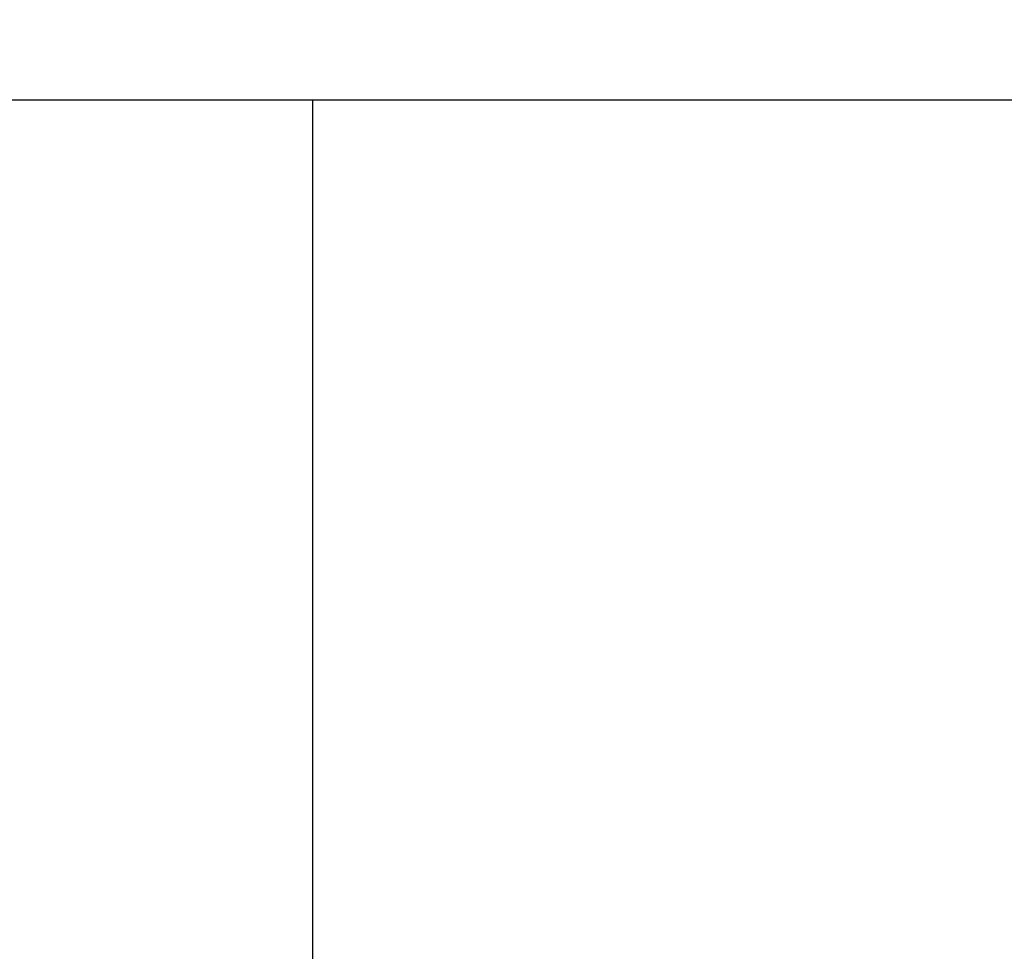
# Model space of a CAD drawing. Header units: millimetres. Extents: x 4 to 336, y 30 to 247.
# Tile 64 of 66: x 275 to 300, y 149 to 172. Entities that reach past the tile are written whole.
import ezdxf

# ---------------------------------------------------------------- set-up
doc = ezdxf.new("R2010")
doc.units = ezdxf.units.MM
doc.header["$LTSCALE"] = 0.2
doc.layers.add('DIM', color=4, linetype='CONTINUOUS')
doc.layers.add('layer 1', color=7, linetype='CONTINUOUS')
doc.styles.add('DIM-7', font='SIMPLEX.shx', dxfattribs={"width": 0.7, "bigfont": 'chineset.shx'})
doc.dimstyles.new('CNS', dxfattribs={"dimtxt": 3.5, "dimasz": 2.5, "dimexe": 1, "dimexo": 1.5, "dimgap": 0.09, "dimtad": 0, "dimdsep": 46, "dimtxsty": 'DIM-7', "dimcen": 0.09, "dimclrd": 1, "dimclre": 1, "dimclrt": 4, "dimadec": 0, "dimazin": 0, "dimtfac": 1, "dimtix": 1, "dimtmove": 2, "dimatfit": 3, "dimfxl": 1, "dimtvp": 0.971429, "dimtolj": 1, "dimarcsym": 0})

msp = doc.modelspace()

# ---------------------------------------------------------------- linework, layer by layer
at = {"layer": 'layer 1', "linetype": 'Continuous'}
for p, q in [((310.603, 170.407), (242.603, 170.407)), ((282.603, 80.407), (282.603, 170.407))]:
    msp.add_line(p, q, dxfattribs=at)

# ---------------------------------------------------------------- leaders
at = {"layer": 'DIM', "color": 0, "annotation_type": 0, "has_hookline": 1, "hookline_direction": 0, "text_width": 25.062}
msp.add_leader([(261.552, 170.407), (268.618, 184.555), (272.368, 184.555)], dimstyle='CNS', override={"dimscale": 1.5, "dimtxt": 4, "dimgap": 1, "dimtad": 1, "dimclrd": 0, "dimclre": 0, "dimclrt": 0, "dimtmove": 1}, dxfattribs=at)

doc.saveas('drawing.dxf')
